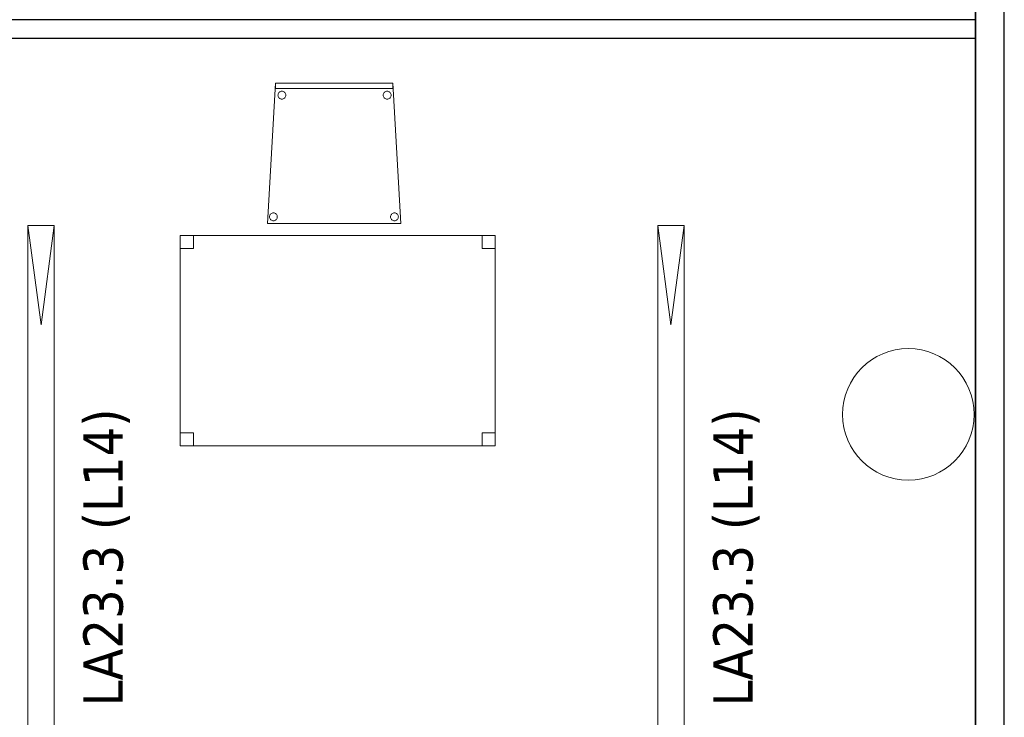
# Model space of a CAD drawing. Header units: metres. Extents: x 391.1 to 427.5, y 12.8 to 28.4.
# Tile 227 of 234: x 417.6 to 421.4, y 16.6 to 19.3. Entities that reach past the tile are written whole.
import ezdxf

# ---------------------------------------------------------------- set-up
doc = ezdxf.new("R2010")
doc.units = ezdxf.units.M
doc.layers.add('01_SUELOS', color=7, linetype='Continuous', lineweight=25, true_color=0x007f00)
for name, color, linetype, lineweight in [('02_MOBILIARIO', 7, 'Continuous', 18), ('A-COLS-____-MCUT', 7, 'Continuous', 18), ('A-COLS-____-OTLN', 7, 'Continuous', 18), ('A-DETL-____-MBND', 7, 'Continuous', 18), ('A-DETL-GENF-OTLN', 7, 'Continuous', 18), ('A-WALL-____-MCUT', 7, 'Continuous', 25), ('A-WALL-____-OTLN', 7, 'Continuous', 25), ('E-LITE-EQPM-IDEN', 7, 'Continuous', 30)]:
    doc.layers.add(name, color=color, linetype=linetype, lineweight=lineweight)
doc.styles.add('Tahoma_4', font='tahoma.ttf', dxfattribs={"height": 0.15})

# ---------------------------------------------------------------- blocks, each defined once
blk = doc.blocks.new('Family - Cadira confident_PA-152144-03_ENLLUMENAT_P0A')
at = {"layer": 'A-DETL-____-MBND', "color": 253, "true_color": 0xaaaaaa}
for p, q in [((0, 0), (0.03, 0.5326)), ((0.03, 0.5326), (0, 0)), ((0.03, 0.5326), (0.4765, 0.5326)), ((0.4765, 0.5326), (0.03, 0.5326)), ((0.03, 0.5126), (0.03, 0.5326)), ((0.03, 0.5326), (0.4765, 0.5326)), ((0.4765, 0.5326), (0.03, 0.5326)), ((0.03, 0.5326), (0.03, 0.5126)), ((0.4765, 0.5326), (0.5065, 0)), ((0.5065, 0), (0.4765, 0.5326)), ((0.4765, 0.5326), (0.4765, 0.5126)), ((0.4765, 0.5126), (0.4765, 0.5326)), ((0.4765, 0.5126), (0.03, 0.5126)), ((0.03, 0.5126), (0.4765, 0.5126)), ((0.0397, 0.4874), (0.0399, 0.49)), ((0.0399, 0.49), (0.0397, 0.4874)), ((0.04, 0.4848), (0.0397, 0.4874)), ((0.0397, 0.4874), (0.04, 0.4848)), ((0.0399, 0.49), (0.0406, 0.4926)), ((0.0406, 0.4926), (0.0399, 0.49)), ((0.0406, 0.4926), (0.0417, 0.4949)), ((0.0417, 0.4949), (0.0406, 0.4926)), ((0.0417, 0.4949), (0.0432, 0.4971)), ((0.0432, 0.4971), (0.0417, 0.4949)), ((0.0432, 0.4971), (0.045, 0.4989)), ((0.045, 0.4989), (0.0432, 0.4971)), ((0.045, 0.4989), (0.0471, 0.5004)), ((0.0471, 0.5004), (0.045, 0.4989)), ((0.0471, 0.5004), (0.0495, 0.5015)), ((0.0495, 0.5015), (0.0471, 0.5004)), ((0.0495, 0.5015), (0.052, 0.5022)), ((0.052, 0.5022), (0.0495, 0.5015)), ((0.052, 0.5022), (0.0546, 0.5024)), ((0.0546, 0.5024), (0.052, 0.5022)), ((0.0546, 0.5024), (0.0572, 0.5022)), ((0.0572, 0.5022), (0.0546, 0.5024)), ((0.0572, 0.5022), (0.0597, 0.5016)), ((0.0597, 0.5016), (0.0572, 0.5022)), ((0.0597, 0.5016), (0.0621, 0.5005)), ((0.0621, 0.5005), (0.0597, 0.5016)), ((0.0621, 0.5005), (0.0642, 0.499)), ((0.0642, 0.499), (0.0621, 0.5005)), ((0.0642, 0.499), (0.0661, 0.4972)), ((0.0661, 0.4972), (0.0642, 0.499)), ((0.0661, 0.4972), (0.0676, 0.495)), ((0.0676, 0.495), (0.0661, 0.4972)), ((0.0676, 0.495), (0.0687, 0.4927)), ((0.0687, 0.4927), (0.0676, 0.495)), ((0.0687, 0.4927), (0.0694, 0.4902)), ((0.0694, 0.4902), (0.0687, 0.4927)), ((0.0694, 0.4902), (0.0696, 0.4876)), ((0.0696, 0.4876), (0.0694, 0.4902)), ((0.0696, 0.4876), (0.0694, 0.485)), ((0.0694, 0.485), (0.0696, 0.4876)), ((0.4397, 0.4874), (0.4399, 0.49)), ((0.4399, 0.49), (0.4397, 0.4874)), ((0.44, 0.4848), (0.4397, 0.4874)), ((0.4397, 0.4874), (0.44, 0.4848)), ((0.4399, 0.49), (0.4406, 0.4926)), ((0.4406, 0.4926), (0.4399, 0.49)), ((0.4406, 0.4926), (0.4417, 0.4949)), ((0.4417, 0.4949), (0.4406, 0.4926)), ((0.4417, 0.4949), (0.4432, 0.4971)), ((0.4432, 0.4971), (0.4417, 0.4949)), ((0.4432, 0.4971), (0.445, 0.4989)), ((0.445, 0.4989), (0.4432, 0.4971)), ((0.445, 0.4989), (0.4471, 0.5004)), ((0.4471, 0.5004), (0.445, 0.4989)), ((0.4471, 0.5004), (0.4495, 0.5015)), ((0.4495, 0.5015), (0.4471, 0.5004)), ((0.4495, 0.5015), (0.452, 0.5022)), ((0.452, 0.5022), (0.4495, 0.5015)), ((0.452, 0.5022), (0.4546, 0.5024)), ((0.4546, 0.5024), (0.452, 0.5022)), ((0.4546, 0.5024), (0.4572, 0.5022)), ((0.4572, 0.5022), (0.4546, 0.5024)), ((0.4572, 0.5022), (0.4597, 0.5016)), ((0.4597, 0.5016), (0.4572, 0.5022)), ((0.4597, 0.5016), (0.4621, 0.5005)), ((0.4621, 0.5005), (0.4597, 0.5016)), ((0.4621, 0.5005), (0.4642, 0.499)), ((0.4642, 0.499), (0.4621, 0.5005)), ((0.4642, 0.499), (0.4661, 0.4972)), ((0.4661, 0.4972), (0.4642, 0.499)), ((0.4661, 0.4972), (0.4676, 0.495)), ((0.4676, 0.495), (0.4661, 0.4972)), ((0.4676, 0.495), (0.4687, 0.4927)), ((0.4687, 0.4927), (0.4676, 0.495)), ((0.4687, 0.4927), (0.4694, 0.4902)), ((0.4694, 0.4902), (0.4687, 0.4927)), ((0.4694, 0.4902), (0.4696, 0.4876)), ((0.4696, 0.4876), (0.4694, 0.4902)), ((0.4696, 0.4876), (0.4694, 0.485)), ((0.4694, 0.485), (0.4696, 0.4876)), ((0.0406, 0.4823), (0.04, 0.4848)), ((0.04, 0.4848), (0.0406, 0.4823)), ((0.0417, 0.48), (0.0406, 0.4823)), ((0.0406, 0.4823), (0.0417, 0.48)), ((0.0432, 0.4779), (0.0417, 0.48)), ((0.0417, 0.48), (0.0432, 0.4779)), ((0.0451, 0.476), (0.0432, 0.4779)), ((0.0432, 0.4779), (0.0451, 0.476)), ((0.0472, 0.4745), (0.0451, 0.476)), ((0.0451, 0.476), (0.0472, 0.4745)), ((0.0496, 0.4734), (0.0472, 0.4745)), ((0.0472, 0.4745), (0.0496, 0.4734)), ((0.0521, 0.4728), (0.0496, 0.4734)), ((0.0496, 0.4734), (0.0521, 0.4728)), ((0.0547, 0.4726), (0.0521, 0.4728)), ((0.0521, 0.4728), (0.0547, 0.4726)), ((0.0573, 0.4728), (0.0547, 0.4726)), ((0.0547, 0.4726), (0.0573, 0.4728)), ((0.0598, 0.4735), (0.0573, 0.4728)), ((0.0573, 0.4728), (0.0598, 0.4735)), ((0.0622, 0.4746), (0.0598, 0.4735)), ((0.0598, 0.4735), (0.0622, 0.4746)), ((0.0643, 0.4761), (0.0622, 0.4746)), ((0.0622, 0.4746), (0.0643, 0.4761)), ((0.0661, 0.478), (0.0643, 0.4761)), ((0.0643, 0.4761), (0.0661, 0.478)), ((0.0676, 0.4801), (0.0661, 0.478)), ((0.0661, 0.478), (0.0676, 0.4801)), ((0.0687, 0.4825), (0.0676, 0.4801)), ((0.0676, 0.4801), (0.0687, 0.4825)), ((0.0694, 0.485), (0.0687, 0.4825)), ((0.0687, 0.4825), (0.0694, 0.485)), ((0.4406, 0.4823), (0.44, 0.4848)), ((0.44, 0.4848), (0.4406, 0.4823)), ((0.4417, 0.48), (0.4406, 0.4823)), ((0.4406, 0.4823), (0.4417, 0.48)), ((0.4432, 0.4779), (0.4417, 0.48)), ((0.4417, 0.48), (0.4432, 0.4779)), ((0.4451, 0.476), (0.4432, 0.4779)), ((0.4432, 0.4779), (0.4451, 0.476)), ((0.4472, 0.4745), (0.4451, 0.476)), ((0.4451, 0.476), (0.4472, 0.4745)), ((0.4496, 0.4734), (0.4472, 0.4745)), ((0.4472, 0.4745), (0.4496, 0.4734)), ((0.4521, 0.4728), (0.4496, 0.4734)), ((0.4496, 0.4734), (0.4521, 0.4728)), ((0.4547, 0.4726), (0.4521, 0.4728)), ((0.4521, 0.4728), (0.4547, 0.4726)), ((0.4573, 0.4728), (0.4547, 0.4726)), ((0.4547, 0.4726), (0.4573, 0.4728)), ((0.4598, 0.4735), (0.4573, 0.4728)), ((0.4573, 0.4728), (0.4598, 0.4735)), ((0.4622, 0.4746), (0.4598, 0.4735)), ((0.4598, 0.4735), (0.4622, 0.4746)), ((0.4643, 0.4761), (0.4622, 0.4746)), ((0.4622, 0.4746), (0.4643, 0.4761)), ((0.4661, 0.478), (0.4643, 0.4761)), ((0.4643, 0.4761), (0.4661, 0.478)), ((0.4676, 0.4801), (0.4661, 0.478)), ((0.4661, 0.478), (0.4676, 0.4801)), ((0.4687, 0.4825), (0.4676, 0.4801)), ((0.4676, 0.4801), (0.4687, 0.4825)), ((0.4694, 0.485), (0.4687, 0.4825)), ((0.4687, 0.4825), (0.4694, 0.485)), ((0.0126, 0.0365), (0.0148, 0.038)), ((0.0148, 0.038), (0.0126, 0.0365)), ((0.0148, 0.038), (0.0171, 0.0391)), ((0.0171, 0.0391), (0.0148, 0.038)), ((0.0171, 0.0391), (0.0196, 0.0398)), ((0.0196, 0.0398), (0.0171, 0.0391)), ((0.0196, 0.0398), (0.0222, 0.04)), ((0.0222, 0.04), (0.0196, 0.0398)), ((0.0222, 0.04), (0.0248, 0.0398)), ((0.0248, 0.0398), (0.0222, 0.04)), ((0.0248, 0.0398), (0.0273, 0.0392)), ((0.0273, 0.0392), (0.0248, 0.0398)), ((0.0273, 0.0392), (0.0297, 0.0381)), ((0.0297, 0.0381), (0.0273, 0.0392)), ((0.0297, 0.0381), (0.0318, 0.0366)), ((0.0318, 0.0366), (0.0297, 0.0381)), ((0.4726, 0.0365), (0.4748, 0.038)), ((0.4748, 0.038), (0.4726, 0.0365)), ((0.4748, 0.038), (0.4771, 0.0391)), ((0.4771, 0.0391), (0.4748, 0.038)), ((0.4771, 0.0391), (0.4796, 0.0398)), ((0.4796, 0.0398), (0.4771, 0.0391)), ((0.4796, 0.0398), (0.4822, 0.04)), ((0.4822, 0.04), (0.4796, 0.0398)), ((0.4822, 0.04), (0.4848, 0.0398)), ((0.4848, 0.0398), (0.4822, 0.04)), ((0.4848, 0.0398), (0.4873, 0.0392)), ((0.4873, 0.0392), (0.4848, 0.0398)), ((0.4873, 0.0392), (0.4897, 0.0381)), ((0.4897, 0.0381), (0.4873, 0.0392)), ((0.4897, 0.0381), (0.4918, 0.0366)), ((0.4918, 0.0366), (0.4897, 0.0381)), ((0.5065, 0), (0, 0)), ((0, 0), (0.5065, 0)), ((0.0074, 0.025), (0.0076, 0.0276)), ((0.0076, 0.0276), (0.0074, 0.025)), ((0.0076, 0.0224), (0.0074, 0.025)), ((0.0074, 0.025), (0.0076, 0.0224)), ((0.0076, 0.0276), (0.0082, 0.0301)), ((0.0082, 0.0301), (0.0076, 0.0276)), ((0.0083, 0.0199), (0.0076, 0.0224)), ((0.0076, 0.0224), (0.0083, 0.0199)), ((0.0082, 0.0301), (0.0093, 0.0325)), ((0.0093, 0.0325), (0.0082, 0.0301)), ((0.0094, 0.0176), (0.0083, 0.0199)), ((0.0083, 0.0199), (0.0094, 0.0176)), ((0.0093, 0.0325), (0.0108, 0.0346)), ((0.0108, 0.0346), (0.0093, 0.0325)), ((0.0109, 0.0154), (0.0094, 0.0176)), ((0.0094, 0.0176), (0.0109, 0.0154)), ((0.0108, 0.0346), (0.0126, 0.0365)), ((0.0126, 0.0365), (0.0108, 0.0346)), ((0.0127, 0.0136), (0.0109, 0.0154)), ((0.0109, 0.0154), (0.0127, 0.0136)), ((0.0149, 0.0121), (0.0127, 0.0136)), ((0.0127, 0.0136), (0.0149, 0.0121)), ((0.0172, 0.011), (0.0149, 0.0121)), ((0.0149, 0.0121), (0.0172, 0.011)), ((0.0198, 0.0104), (0.0172, 0.011)), ((0.0172, 0.011), (0.0198, 0.0104)), ((0.0224, 0.0102), (0.0198, 0.0104)), ((0.0198, 0.0104), (0.0224, 0.0102)), ((0.0249, 0.0104), (0.0224, 0.0102)), ((0.0224, 0.0102), (0.0249, 0.0104)), ((0.0275, 0.0111), (0.0249, 0.0104)), ((0.0249, 0.0104), (0.0275, 0.0111)), ((0.0298, 0.0122), (0.0275, 0.0111)), ((0.0275, 0.0111), (0.0298, 0.0122)), ((0.0319, 0.0137), (0.0298, 0.0122)), ((0.0298, 0.0122), (0.0319, 0.0137)), ((0.0318, 0.0366), (0.0337, 0.0347)), ((0.0337, 0.0347), (0.0318, 0.0366)), ((0.0338, 0.0155), (0.0319, 0.0137)), ((0.0319, 0.0137), (0.0338, 0.0155)), ((0.0337, 0.0347), (0.0352, 0.0326)), ((0.0352, 0.0326), (0.0337, 0.0347)), ((0.0353, 0.0177), (0.0338, 0.0155)), ((0.0338, 0.0155), (0.0353, 0.0177)), ((0.0352, 0.0326), (0.0363, 0.0303)), ((0.0363, 0.0303), (0.0352, 0.0326)), ((0.0363, 0.02), (0.0353, 0.0177)), ((0.0353, 0.0177), (0.0363, 0.02)), ((0.0363, 0.0303), (0.037, 0.0278)), ((0.037, 0.0278), (0.0363, 0.0303)), ((0.037, 0.0226), (0.0363, 0.02)), ((0.0363, 0.02), (0.037, 0.0226)), ((0.037, 0.0278), (0.0372, 0.0252)), ((0.0372, 0.0252), (0.037, 0.0278)), ((0.0372, 0.0252), (0.037, 0.0226)), ((0.037, 0.0226), (0.0372, 0.0252)), ((0.4674, 0.025), (0.4676, 0.0276)), ((0.4676, 0.0276), (0.4674, 0.025)), ((0.4676, 0.0224), (0.4674, 0.025)), ((0.4674, 0.025), (0.4676, 0.0224)), ((0.4676, 0.0276), (0.4682, 0.0301)), ((0.4682, 0.0301), (0.4676, 0.0276)), ((0.4683, 0.0199), (0.4676, 0.0224)), ((0.4676, 0.0224), (0.4683, 0.0199)), ((0.4682, 0.0301), (0.4693, 0.0325)), ((0.4693, 0.0325), (0.4682, 0.0301)), ((0.4694, 0.0176), (0.4683, 0.0199)), ((0.4683, 0.0199), (0.4694, 0.0176)), ((0.4693, 0.0325), (0.4708, 0.0346)), ((0.4708, 0.0346), (0.4693, 0.0325)), ((0.4709, 0.0154), (0.4694, 0.0176)), ((0.4694, 0.0176), (0.4709, 0.0154)), ((0.4708, 0.0346), (0.4726, 0.0365)), ((0.4726, 0.0365), (0.4708, 0.0346)), ((0.4727, 0.0136), (0.4709, 0.0154)), ((0.4709, 0.0154), (0.4727, 0.0136)), ((0.4749, 0.0121), (0.4727, 0.0136)), ((0.4727, 0.0136), (0.4749, 0.0121)), ((0.4772, 0.011), (0.4749, 0.0121)), ((0.4749, 0.0121), (0.4772, 0.011)), ((0.4798, 0.0104), (0.4772, 0.011)), ((0.4772, 0.011), (0.4798, 0.0104)), ((0.4824, 0.0102), (0.4798, 0.0104)), ((0.4798, 0.0104), (0.4824, 0.0102)), ((0.4849, 0.0104), (0.4824, 0.0102)), ((0.4824, 0.0102), (0.4849, 0.0104)), ((0.4875, 0.0111), (0.4849, 0.0104)), ((0.4849, 0.0104), (0.4875, 0.0111)), ((0.4898, 0.0122), (0.4875, 0.0111)), ((0.4875, 0.0111), (0.4898, 0.0122)), ((0.4919, 0.0137), (0.4898, 0.0122)), ((0.4898, 0.0122), (0.4919, 0.0137)), ((0.4918, 0.0366), (0.4937, 0.0347)), ((0.4937, 0.0347), (0.4918, 0.0366)), ((0.4938, 0.0155), (0.4919, 0.0137)), ((0.4919, 0.0137), (0.4938, 0.0155)), ((0.4937, 0.0347), (0.4952, 0.0326)), ((0.4952, 0.0326), (0.4937, 0.0347)), ((0.4953, 0.0177), (0.4938, 0.0155)), ((0.4938, 0.0155), (0.4953, 0.0177)), ((0.4952, 0.0326), (0.4963, 0.0303)), ((0.4963, 0.0303), (0.4952, 0.0326)), ((0.4963, 0.02), (0.4953, 0.0177)), ((0.4953, 0.0177), (0.4963, 0.02)), ((0.4963, 0.0303), (0.497, 0.0278)), ((0.497, 0.0278), (0.4963, 0.0303)), ((0.497, 0.0226), (0.4963, 0.02)), ((0.4963, 0.02), (0.497, 0.0226)), ((0.497, 0.0278), (0.4972, 0.0252)), ((0.4972, 0.0252), (0.497, 0.0278)), ((0.4972, 0.0252), (0.497, 0.0226)), ((0.497, 0.0226), (0.4972, 0.0252))]:
    blk.add_line(p, q, dxfattribs=at)
blk = doc.blocks.new('Family - Pilar PA-152271-03_ENLLUMENAT_P0A')
at = {"layer": 'A-COLS-____-MCUT', "color": 253, "true_color": 0xaaaaaa}
for start, end in [(360, 180), (180, 360)]:
    blk.add_arc((0.25, 0.25), 0.25, start, end, dxfattribs=at)
at = {"layer": 'A-COLS-____-OTLN', "color": 253, "true_color": 0xaaaaaa}
for start, end in [(360, 180), (180, 360)]:
    blk.add_arc((0.25, 0.25), 0.25, start, end, dxfattribs=at)
blk = doc.blocks.new('Family - Mampara PA-152398-03_ENLLUMENAT_P0A')
at = {"layer": 'A-WALL-____-MCUT', "color": 253, "true_color": 0xaaaaaa}
for p, q in [((9.6199, 0.11), (0, 0.11)), ((0, 0), (9.6199, 0))]:
    blk.add_line(p, q, dxfattribs=at)
at = {"layer": 'A-WALL-____-OTLN', "color": 253, "true_color": 0xaaaaaa}
for p, q in [((9.6199, 0.11), (0, 0.11)), ((0, 0), (9.6199, 0))]:
    blk.add_line(p, q, dxfattribs=at)
at = {"layer": 'A-WALL-____-OTLN', "color": 253, "lineweight": 18, "true_color": 0xaaaaaa}
blk.add_line((0, 0), (9.6199, 0), dxfattribs=at)
blk = doc.blocks.new('Family - Evans PA-152459-03_ENLLUMENAT_P0A')
at = {"layer": 'A-WALL-____-MCUT', "color": 253, "true_color": 0xaaaaaa}
for p, q in [((4.765, 0.07), (0, 0.07)), ((0, 0.07), (0, 0)), ((0, 0), (4.765, 0))]:
    blk.add_line(p, q, dxfattribs=at)
at = {"layer": 'A-WALL-____-OTLN', "color": 253, "true_color": 0xaaaaaa}
for p, q in [((4.765, 0.07), (0, 0.07)), ((0, 0.07), (0, 0)), ((0, 0), (4.765, 0))]:
    blk.add_line(p, q, dxfattribs=at)
at = {"layer": 'A-WALL-____-OTLN', "color": 253, "lineweight": 18, "true_color": 0xaaaaaa}
blk.add_line((0, 0), (4.765, 0), dxfattribs=at)
blk = doc.blocks.new('Family - LONDR55-XX_ZZ-ARQ-CAA-M3D-Londres55-152611-03_ENLLUMENAT_P0A')
at = {"layer": '01_SUELOS', "color": 9, "true_color": 0xaad4aa}
for p, q in [((22.0698, 1.209), (22.0698, 10.9289)), ((22.0698, 10.9289), (22.0698, 1.209))]:
    blk.add_line(p, q, dxfattribs=at)
blk = doc.blocks.new('Family - Taula 120X80_PA-152615-03_ENLLUMENAT_P0A')
at = {"layer": 'A-DETL-____-MBND', "color": 253, "true_color": 0xaaaaaa}
for p, q in [((0, 0.8001), (0.05, 0.8001)), ((0, 0.7501), (0, 0.8001)), ((0.05, 0.8001), (0, 0.8001)), ((0, 0.8001), (0, 0.7501)), ((0, 0.8001), (1.1969, 0.8001)), ((0, 0), (0, 0.8001)), ((1.1969, 0.8001), (0, 0.8001)), ((0, 0.8001), (0, 0)), ((0.05, 0.8001), (0.05, 0.7501)), ((0.05, 0.7501), (0.05, 0.8001)), ((1.1469, 0.8001), (1.1969, 0.8001)), ((1.1469, 0.7501), (1.1469, 0.8001)), ((1.1969, 0.8001), (1.1469, 0.8001)), ((1.1469, 0.8001), (1.1469, 0.7501)), ((1.1969, 0.8001), (1.1969, 0.7501)), ((1.1969, 0.7501), (1.1969, 0.8001)), ((1.1969, 0.8001), (1.1969, 0)), ((1.1969, 0), (1.1969, 0.8001)), ((0.05, 0.7501), (0, 0.7501)), ((0, 0.7501), (0.05, 0.7501)), ((1.1969, 0.7501), (1.1469, 0.7501)), ((1.1469, 0.7501), (1.1969, 0.7501)), ((0, 0.05), (0.05, 0.05)), ((0, 0), (0, 0.05)), ((0.05, 0.05), (0, 0.05)), ((0, 0.05), (0, 0)), ((0.05, 0.05), (0.05, 0)), ((0.05, 0), (0.05, 0.05)), ((1.1469, 0.05), (1.1969, 0.05)), ((1.1469, 0), (1.1469, 0.05)), ((1.1969, 0.05), (1.1469, 0.05)), ((1.1469, 0.05), (1.1469, 0)), ((1.1969, 0.05), (1.1969, 0)), ((1.1969, 0), (1.1969, 0.05)), ((1.1969, 0), (0, 0)), ((0, 0), (1.1969, 0)), ((0.05, 0), (0, 0)), ((0, 0), (0.05, 0)), ((1.1969, 0), (1.1469, 0)), ((1.1469, 0), (1.1969, 0))]:
    blk.add_line(p, q, dxfattribs=at)
blk = doc.blocks.new('LONDR55-XX_ZZ-ARQ-CAA-M3D-Londres55_ifc-1-03_ENLLUMENAT_P0A')
at = {"layer": '01_SUELOS', "color": 253, "lineweight": 18, "true_color": 0xaaaaaa}
blk.add_blockref('Family - LONDR55-XX_ZZ-ARQ-CAA-M3D-Londres55-152611-03_ENLLUMENAT_P0A', (399.1772, 13.2406), dxfattribs=at)
at = {"layer": '02_MOBILIARIO', "color": 253, "lineweight": 18, "true_color": 0xaaaaaa}
for name, p in [('Family - Cadira confident_PA-152144-03_ENLLUMENAT_P0A', (418.5565, 18.5252)), ('Family - Taula 120X80_PA-152615-03_ENLLUMENAT_P0A', (418.225, 17.6795))]:
    blk.add_blockref(name, p, dxfattribs=at)
at = {"layer": 'A-COLS-____-OTLN', "color": 253, "lineweight": 18, "true_color": 0xaaaaaa}
blk.add_blockref('Family - Pilar PA-152271-03_ENLLUMENAT_P0A', (420.742, 17.5495), dxfattribs=at)
at = {"layer": 'A-WALL-____-OTLN', "color": 253, "lineweight": 18, "true_color": 0xaaaaaa}
for name, p, rotation in [('Family - Mampara PA-152398-03_ENLLUMENAT_P0A', (421.357, 14.5496), 90.0000130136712), ('Family - Evans PA-152459-03_ENLLUMENAT_P0A', (421.247, 19.2995), 180)]:
    blk.add_blockref(name, p, dxfattribs=dict(at, rotation=rotation))
blk = doc.blocks.new('ZYR_06_02_05 LLuminària Suspesa - L 14-850710-03_ENLLUMENAT_P0A')
at = {"layer": 'A-DETL-GENF-OTLN', "color": 92, "true_color": 0x00c400}
for p, q in [((-1.26, 0.05), (1.26, 0.05)), ((-1.26, -0.05), (-1.26, 0.05)), ((-1.26, 0.05), (-0.882, 0)), ((0.882, 0), (1.26, 0.05)), ((1.26, 0.05), (1.26, -0.05)), ((-0.882, 0), (-1.26, -0.05)), ((0.882, 0), (1.26, -0.05)), ((1.26, -0.05), (-1.26, -0.05))]:
    blk.add_line(p, q, dxfattribs=at)
blk = doc.blocks.new('ZYR_06_02_05 LLuminària Suspesa - L 14-850711-03_ENLLUMENAT_P0A')
at = {"layer": 'A-DETL-GENF-OTLN', "color": 92, "true_color": 0x00c400}
for p, q in [((-1.26, 0.05), (-1.26, -0.05)), ((1.26, 0.05), (-1.26, 0.05)), ((-0.882, 0), (-1.26, 0.05)), ((0.882, 0), (1.26, 0.05)), ((1.26, -0.05), (1.26, 0.05)), ((0.882, 0), (1.26, -0.05)), ((-1.26, -0.05), (-0.882, 0)), ((-1.26, -0.05), (1.26, -0.05))]:
    blk.add_line(p, q, dxfattribs=at)

msp = doc.modelspace()

# ---------------------------------------------------------------- block references
at = {"lineweight": 5}
msp.add_blockref('LONDR55-XX_ZZ-ARQ-CAA-M3D-Londres55_ifc-1-03_ENLLUMENAT_P0A', (0, 0), dxfattribs=at)
at = {"layer": 'A-DETL-GENF-OTLN', "color": 92, "true_color": 0x00c400}
for name, p, rotation in [('ZYR_06_02_05 LLuminària Suspesa - L 14-850710-03_ENLLUMENAT_P0A', (417.6957, 17.258), 269.9999999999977), ('ZYR_06_02_05 LLuminària Suspesa - L 14-850711-03_ENLLUMENAT_P0A', (420.09, 17.258), 270.0000000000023)]:
    msp.add_blockref(name, p, dxfattribs=dict(at, rotation=rotation))

# ---------------------------------------------------------------- texts
at = {"layer": 'E-LITE-EQPM-IDEN', "char_height": 0.15, "width": 1.382911, "attachment_point": 1, "rotation": 90, "style": 'Tahoma_4'}
for insert in [(417.8562, 16.69), (420.2504, 16.69)]:
    msp.add_mtext('LA23.3 (L14)', dxfattribs=dict(at, insert=insert))

doc.saveas('drawing.dxf')
